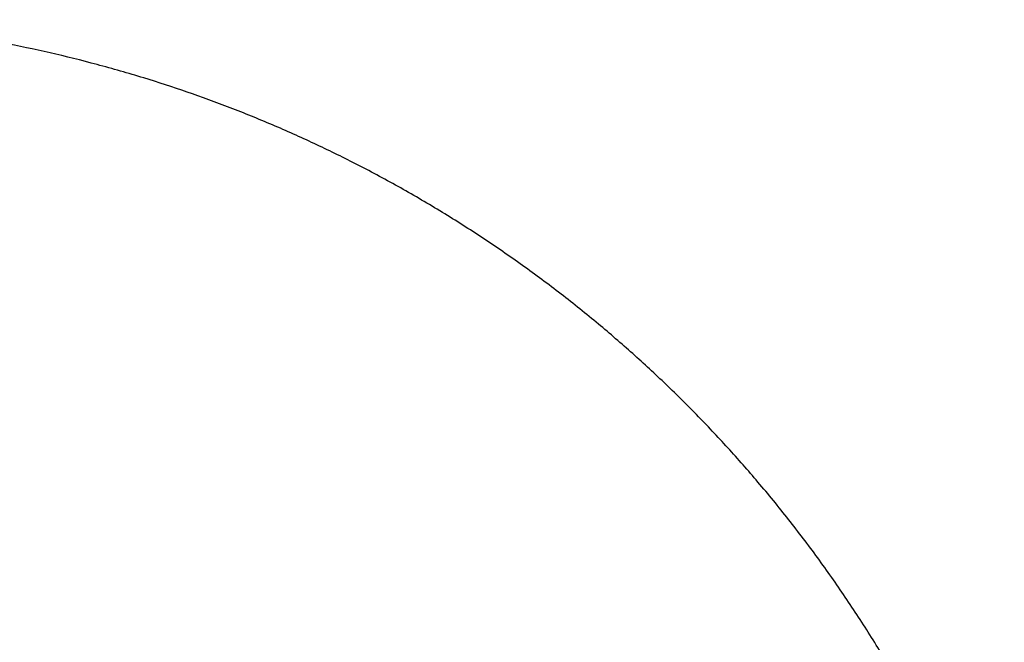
# Model space of a CAD drawing. Header units: millimetres. Extents: x 8 to 603, y 12 to 595.
# Tile 13 of 82: x 316 to 338, y 293 to 308. Entities that reach past the tile are written whole.
import ezdxf

# ---------------------------------------------------------------- set-up
doc = ezdxf.new("R2010")
doc.units = ezdxf.units.MM

msp = doc.modelspace()

# ---------------------------------------------------------------- linework, layer by layer
at = {"color": 7, "linetype": 'Continuous', "lineweight": 30}
msp.add_open_spline([(338.441, 287.111), (338.358, 287.361), (338.165, 287.939), (337.822, 288.833), (337.42, 289.792), (336.983, 290.737), (336.505, 291.683), (335.985, 292.628), (335.421, 293.568), (334.824, 294.486), (334.194, 295.383), (333.53, 296.257), (332.847, 297.093), (332.146, 297.889), (331.433, 298.646), (330.694, 299.376), (329.931, 300.078), (329.13, 300.766), (328.291, 301.436), (327.412, 302.087), (326.508, 302.706), (325.581, 303.293), (324.63, 303.847), (323.676, 304.357), (322.721, 304.825), (321.769, 305.25), (320.804, 305.642), (319.825, 305.999), (318.814, 306.328), (317.772, 306.627), (316.7, 306.892), (315.622, 307.118), (314.54, 307.303), (313.455, 307.449), (312.387, 307.553), (311.336, 307.618), (310.303, 307.646), (309.267, 307.638), (308.229, 307.594), (307.172, 307.512), (306.097, 307.39), (305.008, 307.226), (303.929, 307.024), (302.86, 306.783), (301.801, 306.503), (300.772, 306.191), (299.772, 305.849), (298.802, 305.478), (297.843, 305.072), (296.899, 304.633), (295.954, 304.153), (295.012, 303.631), (294.074, 303.066), (293.158, 302.467), (292.263, 301.835), (291.39, 301.168), (290.556, 300.481), (289.761, 299.778), (289.006, 299.062), (288.278, 298.321), (287.578, 297.557), (286.894, 296.755), (286.226, 295.915), (285.578, 295.034), (284.961, 294.128), (284.376, 293.199), (283.824, 292.246), (283.316, 291.29), (282.851, 290.336), (282.429, 289.387), (282.042, 288.427), (281.689, 287.456), (281.364, 286.455), (281.068, 285.424), (280.805, 284.36), (280.58, 283.284), (280.393, 282.198), (280.246, 281.105), (280.141, 280.03), (280.076, 278.974), (280.047, 277.94), (280.053, 276.906), (280.096, 275.874), (280.176, 274.822), (280.295, 273.75), (280.456, 272.661), (280.657, 271.577), (280.897, 270.501), (281.175, 269.437), (281.486, 268.407), (281.813, 267.439), (282.05, 266.828), (282.162, 266.537)], degree=3, knots=[0, 0, 0, 0, 0.008248, 0.019054, 0.029906, 0.040776, 0.051606, 0.063056, 0.07448, 0.085887, 0.097292, 0.108733, 0.120209, 0.131046, 0.141888, 0.152723, 0.163532, 0.174307, 0.185712, 0.197109, 0.208513, 0.219941, 0.231415, 0.242923, 0.253789, 0.264656, 0.275511, 0.286359, 0.297223, 0.308748, 0.320258, 0.331739, 0.343174, 0.354582, 0.365978, 0.376728, 0.387495, 0.398293, 0.409121, 0.41996, 0.431455, 0.442934, 0.454383, 0.465793, 0.477198, 0.488618, 0.499408, 0.510229, 0.521091, 0.531962, 0.542782, 0.554217, 0.565627, 0.577026, 0.588434, 0.599887, 0.611376, 0.622224, 0.633069, 0.643897, 0.654692, 0.665458, 0.676858, 0.688255, 0.699665, 0.711104, 0.722585, 0.734091, 0.74494, 0.755771, 0.766564, 0.777317, 0.78806, 0.799459, 0.810876, 0.822327, 0.833823, 0.845318, 0.856798, 0.867604, 0.87839, 0.889152, 0.899908, 0.910689, 0.922146, 0.933623, 0.945115, 0.956613, 0.968074, 0.979499, 0.990252, 1, 1, 1, 1], dxfattribs=at)

doc.saveas('drawing.dxf')
